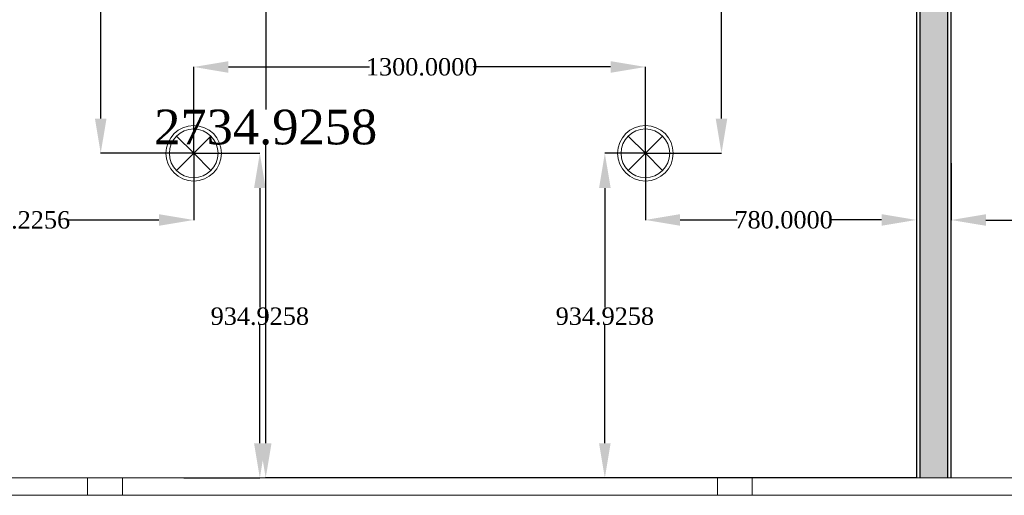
# Model space of a CAD drawing. Header units: millimetres. Extents: x 0 to 88385, y 0 to 41127.
# Tile 92 of 244: x 61549 to 64383, y 12903 to 14273. Entities that reach past the tile are written whole.
import ezdxf

# ---------------------------------------------------------------- set-up
doc = ezdxf.new("R2010")
doc.units = ezdxf.units.MM
doc.header["$MEASUREMENT"] = 0
for name, color, linetype in [('- განათება', 7, 'Continuous'), ('- საშტეფცელო როზეტები', 7, 'Continuous'), ('New_Structural - Bearing', 7, 'Continuous'), ('Structural - Bearing', 7, 'Continuous')]:
    doc.layers.add(name, color=color, linetype=linetype)
for name, color, linetype, lineweight in [('Archicad Windows_Pen_No__1', 7, 'Continuous', 13), ('New_Structural - Bearing_Pen_No__1', 7, 'Continuous', 13), ('Structural - Bearing_Pen_No__1', 7, 'Continuous', 13)]:
    doc.layers.add(name, color=color, linetype=linetype, lineweight=lineweight)
for name, color, linetype, lineweight, true_color in [('New_Interior - Lamp_Pen_No__77', 7, 'Continuous', 20, 0xffeb28), ('New_Structural - Bearing_Pen_No__5', 7, 'Continuous', 25, 0x40a5ff), ('New_Structural - Bearing_Pen_No__57', 7, 'Continuous', 25, 0xdcd214)]:
    doc.layers.add(name, color=color, linetype=linetype, lineweight=lineweight, true_color=true_color)
doc.styles.get("Standard").update_dxf_attribs({"font": 'sylfaen.ttf'})
doc.dimstyles.get("Standard").update_dxf_attribs({"dimtxt": 0.18, "dimasz": 0.18, "dimexe": 0.18, "dimexo": 0.0625, "dimgap": 0.09, "dimtad": 0, "dimtih": 1, "dimtoh": 1, "dimdec": 4, "dimzin": 0, "dimdsep": 46, "dimtxsty": 'Standard', "dimcen": 0.09, "dimadec": 0, "dimazin": 0, "dimtfac": 1, "dimtdec": 4, "dimtofl": 0, "dimtmove": 0, "dimatfit": 3, "dimfxl": 1, "dimtolj": 1, "dimtzin": 0, "dimarcsym": 0})

# ---------------------------------------------------------------- blocks, each defined once
blk = doc.blocks.new('Slab_1', base_point=(2744.3, 12903.1))
at = {"layer": 'Structural - Bearing_Pen_No__1', "color": 7, "linetype": 'Continuous', "lineweight": 13, "flags": 128}
blk.add_lwpolyline([(2744.3, 12903.1), (2744.3, 39238), (-9233.8, 39238), (-16833.8, 39238), (-23183.8, 39238), (-23183.8, 32838), (-47183.8, 32838), (-47183.8, 12903.1)], close=True, dxfattribs=at)
blk = doc.blocks.new('Horizontal Multi-Sash Window_8')
at = {"layer": 'Archicad Windows_Pen_No__1', "color": 7, "linetype": 'Continuous', "lineweight": 13}
for p, q in [((-9062.6, 0), (9062.6, 0)), ((-7200, 0), (-5487.5, 0)), ((-5487.5, -50), (-5487.5, 0)), ((-5487.5, 0), (-5437.5, 0)), ((-5437.5, 0), (-5387.5, 0)), ((-5387.5, 0), (-5387.5, -50)), ((-5387.5, 0), (-3675, 0)), ((-3675, -50), (-3675, 0)), ((-3675, 0), (-3625, 0)), ((-3625, 0), (-3575, 0)), ((-3575, 0), (-3575, -50)), ((-3575, 0), (-1862.5, 0)), ((-9062.6, -50), (9062.6, -50)), ((-5487.5, -50), (-7200, -50)), ((-5437.5, -50), (-5487.5, -50)), ((-5387.5, -50), (-5437.5, -50)), ((-3675, -50), (-5387.5, -50)), ((-3625, -50), (-3675, -50)), ((-3575, -50), (-3625, -50)), ((-1862.5, -50), (-3575, -50))]:
    blk.add_line(p, q, dxfattribs=at)
blk = doc.blocks.new('Wall_7', base_point=(2744.3, 12903.1))
at = {"layer": 'Archicad Windows_Pen_No__1', "color": 7, "linetype": 'Continuous', "lineweight": 13, "xscale": -1, "zscale": 1000}
blk.add_blockref('Horizontal Multi-Sash Window_8', (-26071.2, 12953.1), dxfattribs=at)
blk = doc.blocks.new('Wall_55', base_point=(-20010.8, 20888))
at = {"layer": 'New_Structural - Bearing_Pen_No__57', "linetype": 'Continuous', "lineweight": 25, "true_color": 0xdcd214}
blk.add_hatch(color=52, dxfattribs=at).paths.add_polyline_path([(-20020.8, 12953.1), (-20020.8, 20788), (-20100.8, 20788), (-20100.8, 12953.1)])
at = {"layer": 'New_Structural - Bearing_Pen_No__1', "color": 7, "linetype": 'Continuous', "lineweight": 13, "flags": 128}
for points in [[(-20100.8, 12953.1), (-20110.8, 12953.1)], [(-20020.8, 12953.1), (-20100.8, 12953.1)], [(-20010.8, 12953.1), (-20020.8, 12953.1)]]:
    blk.add_lwpolyline(points, dxfattribs=at)
at = {"layer": 'New_Structural - Bearing_Pen_No__5', "color": 161, "linetype": 'Continuous', "lineweight": 25, "true_color": 0x40a5ff}
for p, q in [((-20100.8, 20788), (-20100.8, 12953.1)), ((-20020.8, 12953.1), (-20020.8, 20788))]:
    blk.add_line(p, q, dxfattribs=at)
at = {"layer": 'New_Structural - Bearing_Pen_No__5', "color": 161, "linetype": 'Continuous', "lineweight": 25, "true_color": 0x40a5ff, "flags": 128}
for points in [[(-20110.8, 20788), (-20110.8, 12953.1)], [(-20010.8, 12953.1), (-20010.8, 20788)]]:
    blk.add_lwpolyline(points, dxfattribs=at)
blk = doc.blocks.new('Recessed Spot')
at = {"layer": 'New_Interior - Lamp_Pen_No__77', "color": 2, "linetype": 'Continuous', "lineweight": 20, "true_color": 0xffeb28}
for q in [(-49.5, 49.5), (49.5, 49.5), (-49.5, -49.5), (49.5, -49.5)]:
    blk.add_line((0, 0), q, dxfattribs=at)
at = {"layer": 'New_Interior - Lamp_Pen_No__77', "color": 2, "linetype": 'Continuous', "lineweight": 20, "true_color": 0xffeb28, "flags": 128}
blk.add_lwpolyline([(80, 0, 1), (-80, 0, 1)], format="xyb", close=True, dxfattribs=at)
at = {"layer": 'New_Interior - Lamp_Pen_No__77', "color": 2, "linetype": 'Continuous', "lineweight": 20, "true_color": 0xffeb28}
blk.add_circle((0, 0), 70, dxfattribs=at)
blk = doc.blocks.new('*D910')
at = {"layer": '- განათება', "color": 0, "lineweight": -2, "transparency": 16777216}
for p, q in [((63349.5, 13888), (63232.6, 13888)), ((63232.8, 13788), (63232.8, 13444.1)), ((63232.8, 13053.1), (63232.8, 13392.7)), ((63356.5, 12953.1), (63232.6, 12953.1))]:
    blk.add_line(p, q, dxfattribs=at)
at = {"layer": '- განათება', "color": 0, "transparency": 16777216}
for points in [[(63216.1, 13788), (63249.5, 13788), (63232.8, 13888)], [(63216.1, 13053.1), (63249.5, 13053.1), (63232.8, 12953.1)]]:
    blk.add_solid(points, dxfattribs=at)
at = {"layer": 'Defpoints', "color": 0, "transparency": 16777216}
for p in [(63232.8, 13888), (63349.5, 13888), (63356.5, 12953.1)]:
    blk.add_point(p, dxfattribs=at)
at = {"layer": '- განათება', "color": 0, "transparency": 16777216, "insert": (63232.8, 13418.4), "char_height": 50, "attachment_point": 5}
blk.add_mtext('\\A1;{\\fSylfaen|b0|i0|c0|p18;934.9258}', dxfattribs=at)
blk = doc.blocks.new('*D911')
at = {"layer": '- განათება', "color": 0, "lineweight": -2, "transparency": 16777216}
for p, q in [((63349.5, 13887.9), (63349.5, 13695.8)), ((64129.5, 13895.9), (64129.5, 13695.8)), ((63449.5, 13696), (63613.6, 13696)), ((64029.5, 13696), (63881, 13696))]:
    blk.add_line(p, q, dxfattribs=at)
at = {"layer": '- განათება', "color": 0, "transparency": 16777216}
for points in [[(63449.5, 13712.7), (63449.5, 13679.3), (63349.5, 13696)], [(64029.5, 13712.7), (64029.5, 13679.3), (64129.5, 13696)]]:
    blk.add_solid(points, dxfattribs=at)
at = {"layer": 'Defpoints', "color": 0, "transparency": 16777216}
for p in [(63349.5, 13888), (64129.5, 13896), (63349.5, 13696)]:
    blk.add_point(p, dxfattribs=at)
at = {"layer": '- განათება', "color": 0, "transparency": 16777216, "insert": (63747.3, 13696), "char_height": 50, "attachment_point": 5}
blk.add_mtext('\\A1;{\\fSylfaen|b0|i0|c0|p18;780.0000}', dxfattribs=at)
blk = doc.blocks.new('*D912')
at = {"layer": '- განათება', "color": 0, "lineweight": -2, "transparency": 16777216}
for p, q in [((62049.5, 13887.9), (62049.5, 13695.6)), ((61273.3, 13859.7), (61273.3, 13695.6)), ((61373.3, 13695.8), (61418.3, 13695.8)), ((61949.5, 13695.8), (61686.3, 13695.8))]:
    blk.add_line(p, q, dxfattribs=at)
at = {"layer": '- განათება', "color": 0, "transparency": 16777216}
for points in [[(61373.3, 13712.5), (61373.3, 13679.2), (61273.3, 13695.8)], [(61949.5, 13712.5), (61949.5, 13679.2), (62049.5, 13695.8)]]:
    blk.add_solid(points, dxfattribs=at)
at = {"layer": 'Defpoints', "color": 0, "transparency": 16777216}
for p in [(62049.5, 13888), (61273.3, 13859.7), (62049.5, 13695.8)]:
    blk.add_point(p, dxfattribs=at)
at = {"layer": '- განათება', "color": 0, "transparency": 16777216, "insert": (61552.3, 13695.8), "char_height": 50, "attachment_point": 5}
blk.add_mtext('\\A1;{\\fSylfaen|b0|i0|c0|p18;776.2256}', dxfattribs=at)
blk = doc.blocks.new('*D913')
at = {"layer": '- განათება', "color": 0, "lineweight": -2, "transparency": 16777216}
for p, q in [((62049.6, 13888), (62240, 13888)), ((62239.8, 13788), (62239.8, 13444.1)), ((62239.8, 13053.1), (62239.8, 13392.7)), ((62021.1, 12953.1), (62240, 12953.1))]:
    blk.add_line(p, q, dxfattribs=at)
at = {"layer": '- განათება', "color": 0, "transparency": 16777216}
for points in [[(62223.1, 13788), (62256.5, 13788), (62239.8, 13888)], [(62223.1, 13053.1), (62256.5, 13053.1), (62239.8, 12953.1)]]:
    blk.add_solid(points, dxfattribs=at)
at = {"layer": 'Defpoints', "color": 0, "transparency": 16777216}
for p in [(62049.5, 13888), (62239.8, 13888), (62021, 12953.1)]:
    blk.add_point(p, dxfattribs=at)
at = {"layer": '- განათება', "color": 0, "transparency": 16777216, "insert": (62239.8, 13418.4), "char_height": 50, "attachment_point": 5}
blk.add_mtext('\\A1;{\\fSylfaen|b0|i0|c0|p18;934.9258}', dxfattribs=at)
blk = doc.blocks.new('*D914')
at = {"layer": '- განათება', "color": 0, "lineweight": -2, "transparency": 16777216}
for p, q in [((62049.5, 13888), (62049.5, 14136.7)), ((62149.5, 14136.5), (62555.9, 14136.5)), ((63249.5, 14136.5), (62855.1, 14136.5)), ((63349.5, 13888), (63349.5, 14136.7))]:
    blk.add_line(p, q, dxfattribs=at)
at = {"layer": '- განათება', "color": 0, "transparency": 16777216}
for points in [[(62149.5, 14153.2), (62149.5, 14119.8), (62049.5, 14136.5)], [(63249.5, 14153.2), (63249.5, 14119.8), (63349.5, 14136.5)]]:
    blk.add_solid(points, dxfattribs=at)
at = {"layer": 'Defpoints', "color": 0, "transparency": 16777216}
for p in [(62049.5, 14136.5), (62049.5, 13888), (63349.5, 13888)]:
    blk.add_point(p, dxfattribs=at)
at = {"layer": '- განათება', "color": 0, "transparency": 16777216, "insert": (62705.5, 14136.5), "char_height": 50, "attachment_point": 5}
blk.add_mtext('\\A1;{\\fSylfaen|b0|i0|c0|p18;1300.0000}', dxfattribs=at)
blk = doc.blocks.new('*D915')
at = {"layer": '- განათება', "color": 0, "lineweight": -2, "transparency": 16777216}
for p, q in [((63349.6, 15388), (63568.7, 15388)), ((63568.5, 15288), (63568.5, 14806.1)), ((63568.5, 13988), (63568.5, 14754.8)), ((63349.6, 13888), (63568.7, 13888))]:
    blk.add_line(p, q, dxfattribs=at)
at = {"layer": '- განათება', "color": 0, "transparency": 16777216}
for points in [[(63551.8, 15288), (63585.2, 15288), (63568.5, 15388)], [(63551.8, 13988), (63585.2, 13988), (63568.5, 13888)]]:
    blk.add_solid(points, dxfattribs=at)
at = {"layer": 'Defpoints', "color": 0, "transparency": 16777216}
for p in [(63349.5, 15388), (63349.5, 13888), (63568.5, 13888)]:
    blk.add_point(p, dxfattribs=at)
at = {"layer": '- განათება', "color": 0, "transparency": 16777216, "insert": (63568.5, 14780.4), "char_height": 50, "attachment_point": 5}
blk.add_mtext('\\A1;{\\fSylfaen|b0|i0|c0|p18;1500.0000}', dxfattribs=at)
blk = doc.blocks.new('*D916')
at = {"layer": '- განათება', "color": 0, "lineweight": -2, "transparency": 16777216}
for p, q in [((62049.5, 15388), (61781.6, 15388)), ((61781.8, 15288), (61781.8, 14806.1)), ((61781.8, 13988), (61781.8, 14754.8)), ((62049.5, 13888), (61781.6, 13888))]:
    blk.add_line(p, q, dxfattribs=at)
at = {"layer": '- განათება', "color": 0, "transparency": 16777216}
for points in [[(61765.1, 15288), (61798.5, 15288), (61781.8, 15388)], [(61765.1, 13988), (61798.5, 13988), (61781.8, 13888)]]:
    blk.add_solid(points, dxfattribs=at)
at = {"layer": 'Defpoints', "color": 0, "transparency": 16777216}
for p in [(62049.5, 15388), (61781.8, 13888), (62049.5, 13888)]:
    blk.add_point(p, dxfattribs=at)
at = {"layer": '- განათება', "color": 0, "transparency": 16777216, "insert": (61781.8, 14780.4), "char_height": 50, "attachment_point": 5}
blk.add_mtext('\\A1;{\\fSylfaen|b0|i0|c0|p18;1500.0000}', dxfattribs=at)
blk = doc.blocks.new('*D930')
at = {"layer": '- განათება', "color": 0, "lineweight": -2, "transparency": 16777216}
for p, q in [((65057.1, 13887.9), (65057.1, 13695.6)), ((64229.5, 13859.7), (64229.5, 13695.6)), ((64329.5, 13695.8), (64428.7, 13695.8)), ((64957.1, 13695.8), (64691, 13695.8))]:
    blk.add_line(p, q, dxfattribs=at)
at = {"layer": '- განათება', "color": 0, "transparency": 16777216}
for points in [[(64329.5, 13712.5), (64329.5, 13679.2), (64229.5, 13695.8)], [(64957.1, 13712.5), (64957.1, 13679.2), (65057.1, 13695.8)]]:
    blk.add_solid(points, dxfattribs=at)
at = {"layer": 'Defpoints', "color": 0, "transparency": 16777216}
for p in [(65057.1, 13888), (64229.5, 13859.7), (65057.1, 13695.8)]:
    blk.add_point(p, dxfattribs=at)
at = {"layer": '- განათება', "color": 0, "transparency": 16777216, "insert": (64559.8, 13695.8), "char_height": 50, "attachment_point": 5}
blk.add_mtext('\\A1;{\\fSylfaen|b0|i0|c0|p18;827.5461}', dxfattribs=at)
blk = doc.blocks.new('*D1365')
at = {"layer": '- საშტეფცელო როზეტები', "color": 0, "lineweight": -2, "transparency": 16777216}
for p, q in [((64129.5, 15688), (62256.5, 15688)), ((62256.7, 15588), (62256.7, 14013.8)), ((62256.7, 13053.1), (62256.7, 13911.3)), ((64129.5, 12953.1), (62256.5, 12953.1))]:
    blk.add_line(p, q, dxfattribs=at)
at = {"layer": '- საშტეფცელო როზეტები', "color": 0, "transparency": 16777216}
for points in [[(62240, 15588), (62273.4, 15588), (62256.7, 15688)], [(62240, 13053.1), (62273.4, 13053.1), (62256.7, 12953.1)]]:
    blk.add_solid(points, dxfattribs=at)
at = {"layer": 'Defpoints', "color": 0, "transparency": 16777216}
for p in [(62256.7, 15688), (64129.5, 15688), (64129.5, 12953.1)]:
    blk.add_point(p, dxfattribs=at)
at = {"layer": '- საშტეფცელო როზეტები', "color": 0, "transparency": 16777216, "insert": (62256.7, 13962.6), "char_height": 100, "attachment_point": 5}
blk.add_mtext('\\A1;{\\fSylfaen|b0|i0|c0|p18;2734.9258}', dxfattribs=at)

msp = doc.modelspace()

# ---------------------------------------------------------------- block references
at = {"layer": '- განათება', "color": 2, "linetype": 'Continuous', "lineweight": 20, "true_color": 0xffeb28, "zscale": 1000}
for p in [(62049.52029, 13887.98097), (63349.52029, 13887.98097)]:
    msp.add_blockref('Recessed Spot', p, dxfattribs=at)
at = {"layer": 'New_Structural - Bearing', "color": 7, "lineweight": 35}
msp.add_blockref('Wall_55', (64229.52029, 20887.98097), dxfattribs=at)
at = {"layer": 'Structural - Bearing', "color": 7, "linetype": 'Continuous', "lineweight": 13}
msp.add_blockref('Slab_1', (86984.57817, 12903.05519), dxfattribs=at)
at = {"layer": 'Structural - Bearing', "color": 7, "lineweight": 35}
msp.add_blockref('Wall_7', (86984.57817, 12903.05519), dxfattribs=at)

# ---------------------------------------------------------------- dimensions: what is measured, and where the dimension line sits
at = {"layer": '- განათება', "color": 1}
for base, p1, p2, angle, picture, middle in [((61781.78533, 13887.98097), (62049.52029, 15387.98097), (62049.52029, 13887.98097), 270, '*D916', (61781.78533, 14780.41604)), ((63568.51439, 13887.98097), (63349.52029, 15387.98097), (63349.52029, 13887.98097), 270, '*D915', (63568.51439, 14780.41604)), ((62049.52029, 14136.5), (63349.52029, 13887.98097), (62049.52029, 13887.98097), 180, '*D914', (62705.51439, 14136.5)), ((62239.78533, 13887.98097), (62021.01878, 12953.05519), (62049.52029, 13887.98097), 90, '*D913', (62239.78533, 13418.41813)), ((63232.78533, 13887.98097), (63356.51439, 12953.05519), (63349.52029, 13887.98097), 90, '*D910', (63232.78533, 13418.41813)), ((63349.52029, 13696), (64129.52029, 13896), (63349.52029, 13887.98097), 180, '*D911', (63747.28533, 13696))]:
    dim = msp.add_linear_dim(base=base, p1=p1, p2=p2, angle=angle, text='{\\fSylfaen|b0|i0|c0|p18;<>}', dimstyle='Standard', override={"dimtxt": 50, "dimasz": 100}, dxfattribs=at)
    dim.commit()
    dim.dimension.update_dxf_attribs({"geometry": picture, "text_midpoint": middle, "dimtype": 160})
for base, p1, p2, picture, middle in [((62049.52029, 13695.82), (61273.29471, 13859.7392), (62049.52029, 13887.98097), '*D912', (61552.28533, 13695.82)), ((65057.0664, 13695.82), (64229.52029, 13859.7392), (65057.0664, 13887.98097), '*D930', (64559.83143, 13695.82))]:
    dim = msp.add_linear_dim(base=base, p1=p1, p2=p2, text='{\\fSylfaen|b0|i0|c0|p18;<>}', dimstyle='Standard', override={"dimtxt": 50, "dimasz": 100}, dxfattribs=at)
    dim.commit()
    dim.dimension.update_dxf_attribs({"geometry": picture, "text_midpoint": middle, "dimtype": 160})
at = {"layer": '- საშტეფცელო როზეტები', "color": 1}
dim = msp.add_linear_dim(base=(62256.69673, 15687.98097), p1=(64129.52029, 12953.05519), p2=(64129.52029, 15687.98097), angle=90, text='{\\fSylfaen|b0|i0|c0|p18;<>}', dimstyle='Standard', override={"dimtxt": 100, "dimasz": 100}, dxfattribs=at)
dim.commit()
dim.dimension.update_dxf_attribs({"geometry": '*D1365', "text_midpoint": (62256.69673, 13962.57422), "dimtype": 160})

doc.saveas('drawing.dxf')
